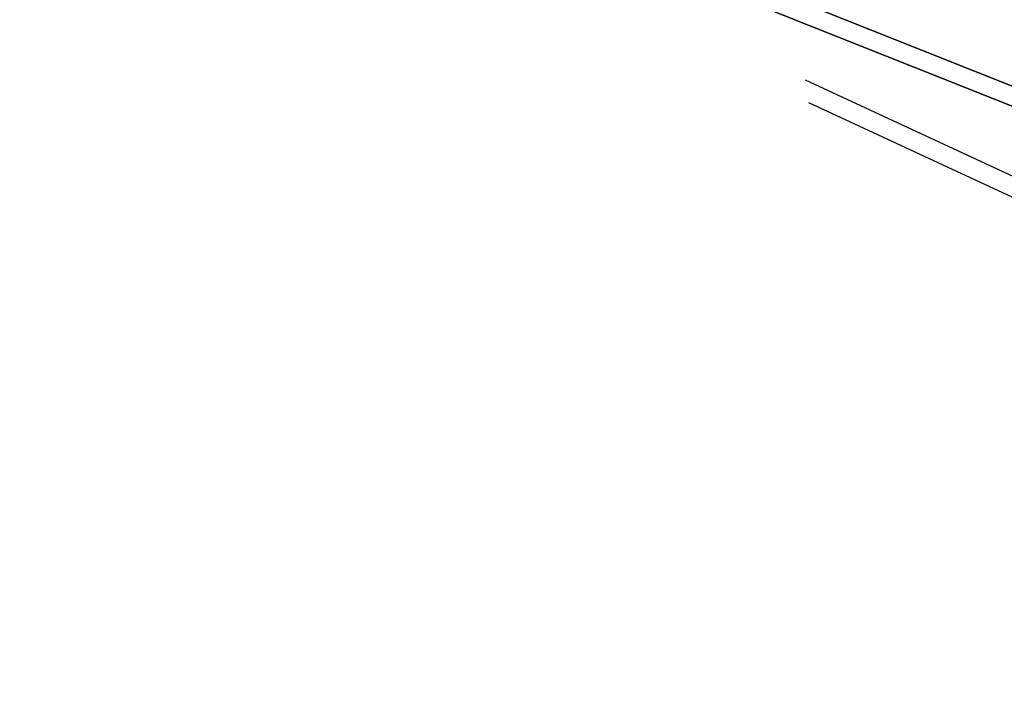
# Model space of a CAD drawing. Header units: millimetres. Extents: x -1690 to 192, y -898 to 54.
# Tile 143 of 256: x 27 to 103, y -887 to -835. Entities that reach past the tile are written whole.
import ezdxf

# ---------------------------------------------------------------- set-up
doc = ezdxf.new("R2010")
doc.units = ezdxf.units.MM
doc.header["$MEASUREMENT"] = 0
doc.layers.add('OVIDIO 186x93x72h', color=7, linetype='Continuous')

msp = doc.modelspace()

# ---------------------------------------------------------------- linework, layer by layer
at = {"layer": 'OVIDIO 186x93x72h', "extrusion": (-0.235702, 0.235702, 0.942809)}
for points in [[(479.016, 902.472), (479.016, 797.931)], [(482.991, 909.962), (482.991, 804.554)], [(498.412, 940.736), (498.412, 831.659)], [(497.463, 831.659), (497.463, 940.736)], [(500.309, 831.659), (500.309, 940.736)], [(501.258, 940.736), (501.258, 831.659)]]:
    msp.add_lwpolyline(points, dxfattribs=at)
at = {"layer": 'OVIDIO 186x93x72h', "extrusion": (0.114881, -0.045678, 0.992329)}
for points in [[(-739.678, -238.767), (-739.678, -345.623)], [(-739.678, -345.623), (-739.678, -238.767)], [(-740.135, -238.767), (-740.135, -345.623)], [(-740.135, -345.623), (-740.135, -238.767)], [(-741.279, -239.42), (-741.279, -348.336)], [(-741.966, -239.421), (-741.966, -348.336)]]:
    msp.add_lwpolyline(points, dxfattribs=at)
at = {"layer": 'OVIDIO 186x93x72h', "extrusion": (-0.202852, 0.108979, 0.973126)}
for points in [[(701.612, 553.598), (701.612, 714.254)], [(701.612, 714.254), (701.612, 553.598)], [(701.907, 714.254), (701.907, 553.598)], [(702.202, 553.598), (702.202, 714.254)], [(702.202, 714.254), (702.202, 553.598)], [(698.595, 640.253), (698.595, 630.481)], [(699.186, 640.253), (699.186, 630.481)]]:
    msp.add_lwpolyline(points, dxfattribs=at)
at = {"layer": 'OVIDIO 186x93x72h', "extrusion": (-0.202871, 0.108992, 0.973121)}
for points in [[(699.773, 630.5), (699.773, 573.119)], [(699.773, 573.119), (699.773, 630.5)]]:
    msp.add_lwpolyline(points, dxfattribs=at)
at = {"layer": 'OVIDIO 186x93x72h', "extrusion": (-0.202866, 0.108989, 0.973122)}
for points in [[(700.486, 573.114), (700.486, 630.495)], [(701.199, 573.114), (701.199, 630.495)], [(701.199, 630.495), (701.199, 573.114)], [(701.571, 640.166), (701.571, 630.596)], [(701.571, 630.596), (701.571, 640.166)], [(702.284, 630.596), (702.284, 640.166)], [(702.997, 630.596), (702.997, 640.166)], [(702.997, 640.166), (702.997, 630.596)], [(700.486, 640.267), (700.486, 697.648)], [(701.199, 640.267), (701.199, 697.648)], [(701.199, 697.648), (701.199, 640.267)]]:
    msp.add_lwpolyline(points, dxfattribs=at)
at = {"layer": 'OVIDIO 186x93x72h', "extrusion": (-0.046296, 0.021464, 0.998697)}
for points in [[(724.482, 433.114), (724.482, 534.419)], [(725.968, 434.082), (725.968, 534.594)]]:
    msp.add_lwpolyline(points, dxfattribs=at)
at = {"layer": 'OVIDIO 186x93x72h', "extrusion": (0.985209, -0.044172, 0.165566)}
for points in [[(-833.783, 636.886), (-842.98, 670.846)], [(-835.115, 636.526), (-844.311, 670.486)]]:
    msp.add_lwpolyline(points, dxfattribs=at)
at = {"layer": 'OVIDIO 186x93x72h', "extrusion": (1, 5.42576e-05, 0.00010857)}
msp.add_lwpolyline([(-843.749, 699.044), (-845.091, 696.359)], dxfattribs=at)
at = {"layer": 'OVIDIO 186x93x72h', "extrusion": (-0.058701, 0.984053, 0.16791)}
for points in [[(-41.976, 834.529), (-43.914, 829.073)], [(-43.914, 829.073), (-41.976, 834.529)]]:
    msp.add_lwpolyline(points, dxfattribs=at)
at = {"layer": 'OVIDIO 186x93x72h', "extrusion": (-0.12261, -0.276089, 0.953279)}
for points in [[(428.625, -489.373), (428.625, -490.873)], [(427.974, -489.373), (427.974, -490.873)], [(427.974, -490.873), (427.974, -489.373)], [(432.617, -489.373), (432.617, -490.873)], [(438.009, -489.373), (438.009, -490.873)], [(437.261, -489.373), (437.261, -490.873)], [(437.261, -490.873), (437.261, -489.373)]]:
    msp.add_lwpolyline(points, dxfattribs=at)
at = {"layer": 'OVIDIO 186x93x72h', "extrusion": (-0.122683, -0.276298, 0.95321)}
for points in [[(429.23, -489.193), (429.23, -490.693)], [(429.23, -490.693), (429.23, -489.193)]]:
    msp.add_lwpolyline(points, dxfattribs=at)
at = {"layer": 'OVIDIO 186x93x72h', "extrusion": (-0.202863, 0.108986, 0.973123)}
for points in [[(699.774, 630.492), (699.774, 640.264)], [(699.774, 697.645), (699.774, 640.264)], [(699.774, 640.264), (699.774, 697.645)]]:
    msp.add_lwpolyline(points, dxfattribs=at)
at = {"layer": 'OVIDIO 186x93x72h', "extrusion": (-0.058701, 0.984053, 0.167909)}
for points in [[(-43.586, 828.956), (-41.647, 834.412)], [(-43.257, 828.839), (-41.319, 834.296)], [(-41.319, 834.296), (-43.257, 828.839)]]:
    msp.add_lwpolyline(points, dxfattribs=at)
at = {"layer": 'OVIDIO 186x93x72h', "extrusion": (1, 0, 0)}
for points in [[(-847.336, 697.496), (-845.994, 700.179)], [(-848.203, 697.929), (-848.874, 696.587)]]:
    msp.add_lwpolyline(points, dxfattribs=at)
at = {"layer": 'OVIDIO 186x93x72h', "extrusion": (0, 1, 0)}
for points in [[(749.111, 697.012), (-92.913, 697.012)], [(749.111, 695.67), (-92.913, 695.67)], [(-165.568, 718.874), (749.111, 718.874)], [(749.111, 717.374), (-165.568, 717.374)], [(749.111, 718.874), (-165.568, 718.874)], [(-165.568, 717.374), (749.111, 717.374)], [(-165.57, 716.988), (749.111, 716.988)], [(-165.189, 715.085), (749.111, 715.085)], [(749.111, 715.085), (-165.189, 715.085)], [(-165.568, 717.333), (749.111, 717.333)]]:
    msp.add_lwpolyline(points, dxfattribs=at)
at = {"layer": 'OVIDIO 186x93x72h', "extrusion": (1, 4.73281e-05, 9.46979e-05)}
msp.add_lwpolyline([(-849.591, 698.61), (-848.25, 701.294)], dxfattribs=at)
at = {"layer": 'OVIDIO 186x93x72h', "extrusion": (-0.058152, 0.986824, 0.150987)}
for points in [[(-52.625, 819.578), (-50.519, 824.973)], [(-50.519, 824.973), (-52.625, 819.578)]]:
    msp.add_lwpolyline(points, dxfattribs=at)
at = {"layer": 'OVIDIO 186x93x72h', "extrusion": (-0.122673, -0.276271, 0.953219)}
for points in [[(438.719, -489.216), (438.719, -490.716)], [(438.719, -490.716), (438.719, -489.216)]]:
    msp.add_lwpolyline(points, dxfattribs=at)
at = {"layer": 'OVIDIO 186x93x72h', "extrusion": (-0.058152, 0.986824, 0.150988)}
for points in [[(-50.191, 824.845), (-52.297, 819.45)], [(-49.863, 824.717), (-51.968, 819.322)], [(-51.968, 819.322), (-49.863, 824.717)]]:
    msp.add_lwpolyline(points, dxfattribs=at)
at = {"layer": 'OVIDIO 186x93x72h', "extrusion": (7.53877e-07, 1, 0)}
for points in [[(749.11, 716.428), (-165.19, 716.426)], [(-165.19, 716.426), (749.11, 716.428)]]:
    msp.add_lwpolyline(points, dxfattribs=at)
at = {"layer": 'OVIDIO 186x93x72h'}
for points in [[(129.79, -850.128, 665.589), (129.099, -849.853, 665.682), (29.753, -810.352, 679.002)], [(29.753, -810.352, 679.002), (129.099, -849.853, 665.682), (129.79, -850.128, 665.589)], [(29.172, -811.659, 678.548), (128.518, -851.16, 665.229), (129.21, -851.435, 665.136)], [(129.21, -851.435, 665.136), (128.518, -851.16, 665.229), (29.172, -811.659, 678.548)]]:
    msp.add_polyline3d(points, dxfattribs=at)

doc.saveas('drawing.dxf')
